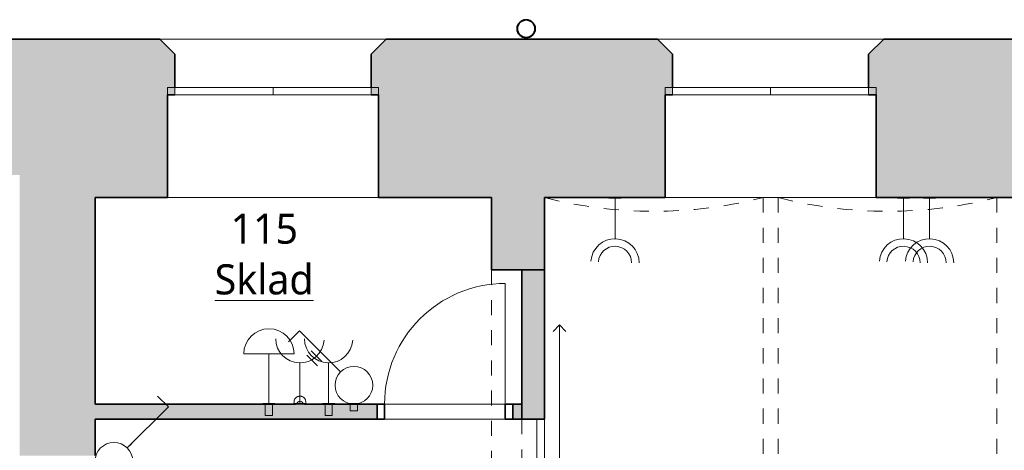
# Model space of a CAD drawing. Header units: metres. Extents: x -0.3 to 46.2, y -4.9 to 27.9.
# Tile 15 of 18: x 21.8 to 28.4, y 12 to 14.9. Entities that reach past the tile are written whole.
import ezdxf

# ---------------------------------------------------------------- set-up
doc = ezdxf.new("R2010")
doc.units = ezdxf.units.M
doc.linetypes.add('AV - Cerch_ 1 tecka 4mm', pattern=[0.006, 0.004, -0.001, 0, -0.001])
doc.layers.add('AV-MISTNOSTI', color=5, linetype='Continuous', lineweight=5, true_color=0x0000ff)
doc.layers.add('AV-TEXTY', color=5, linetype='Continuous', lineweight=13, true_color=0x0000ff)
doc.layers.add('AV-SRAFY', color=7, linetype='Continuous', lineweight=35)
doc.layers.add('AV-STAVBA', color=7, linetype='Continuous', lineweight=18)
doc.styles.add('Trebuchet MS_B', font='trebuc.ttf', dxfattribs={"height": 0.2})

# ---------------------------------------------------------------- blocks, each defined once
blk = doc.blocks.new('GM_Otvor_obdélníkový - 4200x4810-947040-1NP')
at = {"layer": 'AV-STAVBA', "color": 254, "linetype": 'AV - Cerch_ 1 tecka 4mm', "lineweight": 13, "true_color": 0xcccccc}
for p, q in [((-2.1, 0.175), (2.1, 0.175)), ((-2.1, -0.175), (2.1, -0.175)), ((-2.1, -0.175), (2.1, -0.175))]:
    blk.add_line(p, q, dxfattribs=at)
blk = doc.blocks.new('DO_1-L_Ocel_ - 800x1970_100-948218-1NP')
at = {"layer": 'AV-STAVBA', "color": 254, "true_color": 0xcccccc}
for p, q in [((0.4, 0.85), (0.4, 0.05)), ((-0.4, 0.05), (0.4, 0.05)), ((-0.4, -0.05), (0.4, -0.05))]:
    blk.add_line(p, q, dxfattribs=at)
at = {"layer": 'AV-STAVBA', "color": 254, "linetype": 'AV - Cerch_ 1 tecka 4mm', "true_color": 0xcccccc}
for p, q in [((-0.45, 0.05), (0.45, 0.05)), ((-0.4, 0.05), (0.4, 0.05)), ((-0.45, -0.05), (0.45, -0.05)), ((-0.4, -0.05), (0.4, -0.05))]:
    blk.add_line(p, q, dxfattribs=at)
at = {"layer": 'AV-STAVBA', "color": 254, "lineweight": 35, "true_color": 0xcccccc}
for p, q in [((-0.4, 0.05), (-0.45, 0.05)), ((-0.45, 0.05), (-0.45, -0.05)), ((-0.4, -0.05), (-0.4, 0.05)), ((0.45, 0.05), (0.4, 0.05)), ((0.4, 0.05), (0.4, -0.05)), ((0.45, -0.05), (0.45, 0.05)), ((-0.45, -0.05), (-0.4, -0.05)), ((0.4, -0.05), (0.45, -0.05))]:
    blk.add_line(p, q, dxfattribs=at)
at = {"layer": 'AV-STAVBA', "color": 254, "true_color": 0xcccccc}
blk.add_arc((0.4, 0.05), 0.8, 90, 180, dxfattribs=at)
blk = doc.blocks.new('WI_2222_bez středního sloupku - 1400x3440-1056389-1NP')
at = {"layer": 'AV-STAVBA', "color": 254, "true_color": 0xcccccc}
for p, q in [((-0.7, 0.155), (-0.7, 0.205)), ((-0.7, 0.205), (0.7, 0.205)), ((0, 0.205), (-0.65, 0.205)), ((-0.65, 0.205), (-0.65, 0.155)), ((-0.65, 0.155), (-0.65, 0.205)), ((0.65, 0.205), (0, 0.205)), ((0, 0.205), (0, 0.155)), ((0, 0.205), (0, 0.155)), ((0.65, 0.205), (0.65, 0.155)), ((0.65, 0.155), (0.65, 0.205)), ((0.7, 0.155), (0.7, 0.205)), ((-0.7, 0.155), (0.7, 0.155)), ((-0.65, 0.155), (0, 0.155)), ((0, 0.155), (0.65, 0.155))]:
    blk.add_line(p, q, dxfattribs=at)
blk = doc.blocks.new('GM_Void_valená klenba - GM_Void_valená klenba-1557071-1NP')
at = {"layer": 'AV-STAVBA', "color": 254, "linetype": 'AV - Cerch_ 1 tecka 4mm', "lineweight": 13, "true_color": 0xcccccc}
for p, q in [((-0.725, 2.585), (-0.725, -2.585)), ((-0.725, 2.585), (0.725, 2.585)), ((0.725, 2.585), (0.725, -2.585)), ((-0.725, -2.585), (0.725, -2.585))]:
    blk.add_line(p, q, dxfattribs=at)
for centre, start, end in [((0, 5.3929), 255.52249, 284.47751), ((0, -5.3929), 75.52249, 104.47751)]:
    blk.add_arc(centre, 2.9, start, end, dxfattribs=at)
blk = doc.blocks.new('DO_1-P_Ocel__posuvné - 1250x2000-1370342-1NP')
at = {"layer": 'AV-STAVBA', "color": 254, "true_color": 0xcccccc}
for p, q in [((-1.25, 0.175), (-1.2076, 0.2174)), ((-1.25, 0.175), (0, 0.175)), ((-1.25, 0.175), (-1.2076, 0.1326)), ((-0.625, 0.075), (0.625, 0.075)), ((-0.625, 0.025), (0.625, 0.025))]:
    blk.add_line(p, q, dxfattribs=at)
at = {"layer": 'AV-STAVBA', "color": 254, "linetype": 'AV - Cerch_ 1 tecka 4mm', "true_color": 0xcccccc}
for p, q in [((-0.625, 0.075), (0.625, 0.075)), ((-0.625, 0.025), (0.625, 0.025)), ((-0.625, -0.075), (0.625, -0.075))]:
    blk.add_line(p, q, dxfattribs=at)
blk = doc.blocks.new('GM_Dešťový svod_03 - GM_Dešťový svod_03-1503405-1NP')
at = {"layer": 'AV-STAVBA', "color": 254, "lineweight": 35, "true_color": 0xcccccc}
for radius, start, end in [(0.06, 90, 270), (0.058, 90, 270), (0.06, 270, 90), (0.058, 270, 90)]:
    blk.add_arc((25.1837, 14.8171), radius, start, end, dxfattribs=at)
blk = doc.blocks.new('D0089 - 1514 - OÚPSŘ_Benešova_rvt-1-1NP')
at = {"layer": 'AV-SRAFY', "lineweight": 18, "true_color": 0xcccccc}
h = blk.add_hatch(color=254, dxfattribs=at)
h.paths.add_polyline_path([(21.8248, 13.8482), (22.3248, 13.8482), (22.3248, 14.7482), (21.4698, 14.7482), (21.3148, 14.6029), (21.3148, 14.2982), (21.5448, 14.2982), (21.5448, 13.8482), (21.5485, 13.8482)])
h.paths.add_polyline_path([(17.6648, 13.8482), (17.9448, 13.8482), (17.9448, 14.2982), (18.1648, 14.2982), (18.1648, 14.6216), (18.0298, 14.7482), (17.4148, 14.7482), (17.4148, 13.8482), (17.4848, 13.8482)])
h = blk.add_hatch(color=254, dxfattribs=at)
h.paths.add_polyline_path([(33.5048, 13.6982), (34.4048, 13.6982), (34.4048, 14.3782), (34.4548, 14.3782), (34.4548, 14.6482), (34.3548, 14.7482), (33.5548, 14.7482), (33.4548, 14.6482), (33.4548, 14.3782), (33.5048, 14.3782), (33.5048, 13.9408)])
h.paths.add_polyline_path([(37.3348, 13.6982), (37.3348, 14.7482), (35.8548, 14.7482), (35.7548, 14.6482), (35.7548, 14.3782), (35.8048, 14.3782), (35.8048, 13.6982), (36.7748, 13.6982)])
h.paths.add_polyline_path([(32.1048, 13.6982), (32.1048, 14.3782), (32.1548, 14.3782), (32.1548, 14.6482), (32.0548, 14.7482), (30.5548, 14.7482), (30.4548, 14.6482), (30.4548, 14.3782), (30.5048, 14.3782), (30.5048, 13.6982), (31.708, 13.6982)])
h.paths.add_polyline_path([(38.6848, 13.6982), (39.1448, 13.6982), (39.1448, 14.7482), (38.6848, 14.7482), (38.6848, 13.9408)])
h.paths.add_polyline_path([(29.1048, 13.6982), (29.1048, 14.3782), (29.1548, 14.3782), (29.1548, 14.6482), (29.0548, 14.7482), (27.5548, 14.7482), (27.4548, 14.6482), (27.4548, 14.3782), (27.5048, 14.3782), (27.5048, 13.6982), (27.6442, 13.6982)])
h.paths.add_polyline_path([(22.8048, 13.6982), (22.8048, 14.3782), (22.8548, 14.3782), (22.8548, 14.6482), (22.7548, 14.7482), (22.3248, 14.7482), (22.3248, 13.6982)])
h.paths.add_polyline_path([(26.1048, 13.6982), (26.1048, 14.3782), (26.1548, 14.3782), (26.1548, 14.6482), (26.0548, 14.7482), (24.2548, 14.7482), (24.1548, 14.6482), (24.1548, 14.3782), (24.2048, 14.3782), (24.2048, 13.6982), (25.6123, 13.6982)])
h = blk.add_hatch(color=254, dxfattribs=at)
h.paths.add_polyline_path([(22.3248, 8.5282), (22.3248, 10.137), (21.8248, 10.137), (21.8248, 8.5282)])
h.paths.add_polyline_path([(21.8248, 11.987), (22.3248, 11.987), (22.3248, 13.8482), (21.8248, 13.8482), (21.8248, 12.4966)])
h = blk.add_hatch(color=254, dxfattribs=at)
h.paths.add_polyline_path([(25.3048, 8.5282), (25.3048, 9.0182), (24.9548, 9.0182), (24.9548, 8.5282)])
h.paths.add_polyline_path([(24.9548, 13.2182), (25.3048, 13.2182), (25.3048, 13.6982), (24.9548, 13.6982)])
h = blk.add_hatch(color=254, dxfattribs=at)
h.paths.add_polyline_path([(25.3048, 9.0182), (25.3048, 10.9782), (25.1548, 10.9782), (25.1548, 9.0182)])
h.paths.add_polyline_path([(25.3048, 12.2282), (25.3048, 13.2182), (25.1548, 13.2182), (25.1548, 12.2282)])
h = blk.add_hatch(color=254, dxfattribs=at)
h.paths.add_polyline_path([(24.1948, 12.2282), (24.1948, 12.3282), (22.3248, 12.3282), (22.3248, 12.2282), (24.0884, 12.2282)])
h.paths.add_polyline_path([(25.1548, 12.2282), (25.1548, 12.3282), (25.0948, 12.3282), (25.0948, 12.2282)])
at = {"layer": 'AV-STAVBA', "color": 254, "lineweight": 35, "true_color": 0xcccccc}
for p, q in [((22.3248, 14.7482), (21.4698, 14.7482)), ((22.7548, 14.7482), (22.3248, 14.7482)), ((22.8548, 14.6482), (22.7548, 14.7482)), ((24.2548, 14.7482), (24.1548, 14.6482)), ((26.0548, 14.7482), (24.2548, 14.7482)), ((26.1548, 14.6482), (26.0548, 14.7482)), ((27.5548, 14.7482), (27.4548, 14.6482)), ((29.0548, 14.7482), (27.5548, 14.7482)), ((22.8548, 14.4282), (22.8548, 14.6482)), ((24.1548, 14.6482), (24.1548, 14.4282)), ((26.1548, 14.4282), (26.1548, 14.6482)), ((27.4548, 14.6482), (27.4548, 14.4282)), ((22.8048, 13.6982), (22.8048, 14.3782)), ((22.8048, 14.3782), (22.8548, 14.3782)), ((24.1548, 14.3782), (24.2048, 14.3782)), ((24.2048, 14.3782), (24.2048, 13.6982)), ((26.1048, 13.6982), (26.1048, 14.3782)), ((26.1048, 14.3782), (26.1548, 14.3782)), ((27.4548, 14.3782), (27.5048, 14.3782)), ((27.5048, 14.3782), (27.5048, 13.6982)), ((22.3248, 13.6982), (22.8048, 13.6982)), ((22.3248, 12.3282), (22.3248, 13.6982)), ((24.2048, 13.6982), (24.9548, 13.6982)), ((24.9548, 13.6982), (24.9548, 13.2182)), ((25.3048, 13.6982), (26.1048, 13.6982)), ((25.3048, 13.2182), (25.3048, 13.6982)), ((27.5048, 13.6982), (29.1048, 13.6982)), ((24.9548, 13.2182), (25.3048, 13.2182)), ((25.3048, 13.2182), (25.1548, 13.2182)), ((25.1548, 13.2182), (25.1548, 12.2282)), ((25.3048, 12.2282), (25.3048, 13.2182)), ((23.6534, 12.3282), (22.3248, 12.3282)), ((24.1948, 12.3282), (23.7134, 12.3282)), ((24.1948, 12.2282), (24.1948, 12.3282)), ((25.1548, 12.3282), (25.0948, 12.3282)), ((25.0948, 12.3282), (25.0948, 12.2282)), ((25.1548, 12.2282), (25.1548, 12.3282)), ((22.3248, 11.987), (22.3248, 12.2282)), ((22.3248, 12.2282), (24.1948, 12.2282)), ((25.0948, 12.2282), (25.1548, 12.2282)), ((25.1548, 12.2282), (25.3048, 12.2282))]:
    blk.add_line(p, q, dxfattribs=at)
at = {"layer": 'AV-STAVBA', "color": 254, "true_color": 0xcccccc}
for p, q in [((22.7548, 14.7482), (24.2548, 14.7482)), ((26.0548, 14.7482), (27.5548, 14.7482)), ((24.2048, 13.6982), (22.8048, 13.6982)), ((27.5048, 13.6982), (26.1048, 13.6982)), ((24.2448, 12.3282), (25.0448, 12.3282)), ((24.2448, 12.3282), (25.0448, 12.3282)), ((25.0448, 12.2282), (24.2448, 12.2282)), ((25.0448, 12.2282), (24.2448, 12.2282)), ((25.3048, 12.2282), (25.3048, 10.9782)), ((25.3048, 12.2282), (25.3048, 10.9782))]:
    blk.add_line(p, q, dxfattribs=at)
at = {"layer": 'AV-STAVBA', "color": 254, "lineweight": 18, "true_color": 0xcccccc}
for name, p in [('GM_Dešťový svod_03 - GM_Dešťový svod_03-1503405-1NP', (0, 0)), ('WI_2222_bez středního sloupku - 1400x3440-1056389-1NP', (23.5048, 14.2232)), ('WI_2222_bez středního sloupku - 1400x3440-1056389-1NP', (26.8048, 14.2232)), ('GM_Void_valená klenba - GM_Void_valená klenba-1557071-1NP', (26.0298, 11.1132)), ('GM_Void_valená klenba - GM_Void_valená klenba-1557071-1NP', (27.5798, 11.1132)), ('DO_1-L_Ocel_ - 800x1970_100-948218-1NP', (24.6448, 12.2782))]:
    blk.add_blockref(name, p, dxfattribs=at)
at = {"layer": 'AV-STAVBA', "color": 254, "lineweight": 18, "true_color": 0xcccccc, "rotation": 269.9999999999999}
for name, p in [('GM_Otvor_obdélníkový - 4200x4810-947040-1NP', (25.1298, 11.1182)), ('DO_1-P_Ocel__posuvné - 1250x2000-1370342-1NP', (25.2298, 11.6032))]:
    blk.add_blockref(name, p, dxfattribs=at)
blk = doc.blocks.new('EF_Vypínač - Jednoklapka-V4-1NP')
at = {"layer": 'AV-STAVBA'}
for p, q in [((5.0099, 13.7562), (5.0487, 13.7791)), ((5.0487, 13.7791), (5.0731, 13.7378)), ((4.9975, 13.7674), (5.0018, 13.77)), ((5.0382, 13.6986), (4.9975, 13.7674)), ((5.0018, 13.77), (5.0425, 13.7011)), ((5.0026, 13.7588), (5.0331, 13.7072)), ((5.0331, 13.7072), (5.0026, 13.7588)), ((5.0731, 13.7378), (5.0344, 13.7149)), ((5.0425, 13.7011), (5.0382, 13.6986))]:
    blk.add_line(p, q, dxfattribs=at)
blk = doc.blocks.new('EF_Zásuvka trojfázová - Zásuvka trojfázová-V7-1NP')
at = {"layer": 'AV-STAVBA'}
for p, q in [((23.6434, 12.3282), (23.6449, 12.3486)), ((23.7219, 12.3486), (23.7234, 12.3282)), ((23.6434, 12.3332), (23.7234, 12.3332)), ((23.6434, 12.3282), (23.6434, 12.3332)), ((23.7234, 12.3282), (23.6434, 12.3282)), ((23.6634, 12.3282), (23.6534, 12.3282)), ((23.6634, 12.3282), (23.7034, 12.3282)), ((23.7134, 12.3282), (23.7034, 12.3282)), ((23.7234, 12.3332), (23.7234, 12.3282))]:
    blk.add_line(p, q, dxfattribs=at)
blk.add_arc((23.6834, 12.3282), 0.02, 0, 180, dxfattribs=at)
for start_param, end_param in [(1.570796, 2.17112), (0.970322, 1.570796)]:
    blk.add_ellipse((23.6834, 12.3585), major_axis=(0.025, 0), ratio=0.939693, start_param=start_param, end_param=end_param, dxfattribs=at)
blk.add_open_spline([(23.6449, 12.3486), (23.645, 12.3506), (23.6457, 12.3545), (23.6478, 12.36), (23.6504, 12.3643), (23.653, 12.3675), (23.655, 12.3696), (23.6573, 12.3716), (23.6598, 12.3735), (23.6624, 12.3751), (23.6652, 12.3766), (23.668, 12.3778), (23.671, 12.3788), (23.674, 12.3796), (23.6774, 12.3802), (23.681, 12.3806), (23.685, 12.3806), (23.6889, 12.3803), (23.694, 12.3794), (23.6991, 12.3778), (23.7036, 12.3755), (23.707, 12.3735), (23.71, 12.3712), (23.7128, 12.3686), (23.7153, 12.3657), (23.7182, 12.3615), (23.7207, 12.356), (23.7217, 12.3511), (23.7219, 12.3486)], degree=3, knots=[0, 0, 0, 0, 0.055556, 0.111111, 0.166667, 0.194444, 0.222222, 0.25, 0.277778, 0.305556, 0.333333, 0.361111, 0.388889, 0.416667, 0.444444, 0.479167, 0.513889, 0.548611, 0.583333, 0.652778, 0.6875, 0.722222, 0.756944, 0.791667, 0.826389, 0.861111, 0.930556, 1, 1, 1, 1], dxfattribs=at)
blk = doc.blocks.new('EF_Zásuvka - Jednozásuvka-V8-1NP')
at = {"layer": 'AV-STAVBA'}
for p, q in [((23.8338, 12.3332), (23.9138, 12.3332)), ((23.8338, 12.3282), (23.8338, 12.3332)), ((23.9138, 12.3282), (23.8338, 12.3282)), ((23.8438, 12.3332), (23.9038, 12.3332)), ((23.9038, 12.3332), (23.8438, 12.3332)), ((23.8438, 12.3332), (23.9038, 12.3332)), ((23.8988, 12.3332), (23.8488, 12.3332)), ((23.8498, 12.2532), (23.8498, 12.3282)), ((23.8918, 12.3332), (23.8538, 12.3332)), ((23.8918, 12.3332), (23.8538, 12.3332)), ((23.8613, 12.3332), (23.865, 12.3332)), ((23.8613, 12.3332), (23.865, 12.3332)), ((23.875, 12.3332), (23.8713, 12.3332)), ((23.875, 12.3332), (23.8713, 12.3332)), ((23.885, 12.3332), (23.8813, 12.3332)), ((23.885, 12.3332), (23.8813, 12.3332)), ((23.8978, 12.3282), (23.8978, 12.2532)), ((23.9138, 12.3332), (23.9138, 12.3282)), ((23.8978, 12.2532), (23.8498, 12.2532))]:
    blk.add_line(p, q, dxfattribs=at)
blk = doc.blocks.new('EF_Zásuvka - Dvojzásuvka-840806-1NP')
at = {"layer": 'AV-STAVBA'}
for p, q in [((35.8949, 13.6982), (35.8949, 13.6932)), ((35.8949, 13.6932), (35.9749, 13.6932)), ((35.9049, 13.6932), (35.9649, 13.6932)), ((35.9649, 13.6932), (35.9049, 13.6932)), ((35.9049, 13.6932), (35.9649, 13.6932)), ((35.9649, 13.6932), (35.9049, 13.6932)), ((35.9099, 13.6932), (35.9599, 13.6932)), ((35.9099, 13.6932), (35.9599, 13.6932)), ((35.9149, 13.6932), (35.9529, 13.6932)), ((35.9149, 13.6932), (35.9529, 13.6932)), ((35.9149, 13.6932), (35.9529, 13.6932)), ((35.9149, 13.6932), (35.9529, 13.6932)), ((35.9261, 13.6932), (35.9224, 13.6932)), ((35.9261, 13.6932), (35.9224, 13.6932)), ((35.9274, 13.6932), (35.9237, 13.6932)), ((35.9274, 13.6932), (35.9237, 13.6932)), ((35.9324, 13.6932), (35.9361, 13.6932)), ((35.9324, 13.6932), (35.9361, 13.6932)), ((35.9374, 13.6932), (35.9411, 13.6932)), ((35.9374, 13.6932), (35.9411, 13.6932)), ((35.941, 13.6932), (35.9448, 13.6932)), ((35.941, 13.6932), (35.9448, 13.6932)), ((35.9424, 13.6932), (35.9461, 13.6932)), ((35.9424, 13.6932), (35.9461, 13.6932)), ((35.9749, 13.6932), (35.9749, 13.6982))]:
    blk.add_line(p, q, dxfattribs=at)
blk = doc.blocks.new('EF_Total stop - Hl_vypínač-909230-1NP')
at = {"layer": 'AV-STAVBA'}
for p, q in [((23.4379, 12.3332), (23.5179, 12.3332)), ((23.4379, 12.3282), (23.4379, 12.3332)), ((23.5179, 12.3282), (23.4379, 12.3282)), ((23.5079, 12.3332), (23.4479, 12.3332)), ((23.4479, 12.3332), (23.5079, 12.3332)), ((23.5019, 12.3332), (23.4539, 12.3332)), ((23.4539, 12.2532), (23.4539, 12.3282)), ((23.5019, 12.3282), (23.5019, 12.2532)), ((23.5179, 12.3332), (23.5179, 12.3282)), ((23.5019, 12.2532), (23.4539, 12.2532))]:
    blk.add_line(p, q, dxfattribs=at)

msp = doc.modelspace()

# ---------------------------------------------------------------- linework, layer by layer
at = {"layer": 'AV-TEXTY', "lineweight": 5}
for p, q in [((25.773, 13.425), (25.773, 13.6982)), ((27.6862, 13.425), (27.6862, 13.6982)), ((27.8594, 13.425), (27.8594, 13.6982)), ((23.6801, 12.8142), (23.6082, 12.7423)), ((23.9528, 12.5416), (23.6801, 12.8142)), ((23.758, 12.6805), (23.8287, 12.6098)), ((23.7863, 12.7088), (23.857, 12.6381)), ((23.6445, 12.6615), (23.3112, 12.6615)), ((23.4779, 12.3282), (23.4779, 12.6615)), ((23.7297, 12.6523), (23.8004, 12.5816)), ((23.6834, 12.6014), (23.6834, 12.3282)), ((23.8738, 12.6014), (23.8738, 12.3282)), ((23.9528, 12.5416), (23.9231, 12.5713)), ((22.8108, 12.31), (22.7389, 12.382)), ((22.5382, 12.0374), (22.8108, 12.31)), ((22.5382, 12.0374), (22.5679, 12.0671))]:
    msp.add_line(p, q, dxfattribs=at)
for centre in [(24.0412, 12.4532), (22.4498, 11.949)]:
    msp.add_circle(centre, 0.125, dxfattribs=at)
for centre, radius, start, end in [((25.773, 13.265), 0.16, 360, 176.41054), ((27.6862, 13.265), 0.16, 360, 176.41054), ((27.8594, 13.265), 0.16, 360, 176.41054), ((25.773, 13.265), 0.11, 0, 176.41054), ((27.6862, 13.265), 0.11, 0, 176.41054), ((27.8594, 13.265), 0.11, 0, 176.41054), ((23.4779, 12.6615), 0.1667, 0, 180), ((23.6834, 12.7614), 0.16, 180, 356.41054), ((23.8738, 12.7614), 0.16, 180, 356.41054)]:
    msp.add_arc(centre, radius, start, end, dxfattribs=at)

# ---------------------------------------------------------------- block references
at = {"lineweight": 5}
msp.add_blockref('D0089 - 1514 - OÚPSŘ_Benešova_rvt-1-1NP', (0, 0), dxfattribs=at)
at = {"layer": 'AV-STAVBA'}
for name, p in [('EF_Zásuvka - Dvojzásuvka-840806-1NP', (-10.1619, 0)), ('EF_Zásuvka - Dvojzásuvka-840806-1NP', (-8.2487, 0)), ('EF_Zásuvka - Dvojzásuvka-840806-1NP', (-8.0755, 0)), ('EF_Zásuvka trojfázová - Zásuvka trojfázová-V7-1NP', (0, 0)), ('EF_Total stop - Hl_vypínač-909230-1NP', (0, 0)), ('EF_Zásuvka - Jednozásuvka-V8-1NP', (0, 0))]:
    msp.add_blockref(name, p, dxfattribs=at)
at = {"layer": 'AV-STAVBA', "rotation": 239.3729245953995}
msp.add_blockref('EF_Vypínač - Jednoklapka-V4-1NP', (14.7802, 23.6473), dxfattribs=at)

# ---------------------------------------------------------------- texts
at = {"layer": 'AV-MISTNOSTI', "char_height": 0.2, "attachment_point": 1, "style": 'Trebuchet MS_B'}
for s, insert, width in [('115', (23.2236, 13.5919), 0.601266), ('\\LSklad', (23.1181, 13.2556), 0.857806)]:
    msp.add_mtext(s, dxfattribs=dict(at, insert=insert, width=width))

doc.saveas('drawing.dxf')
